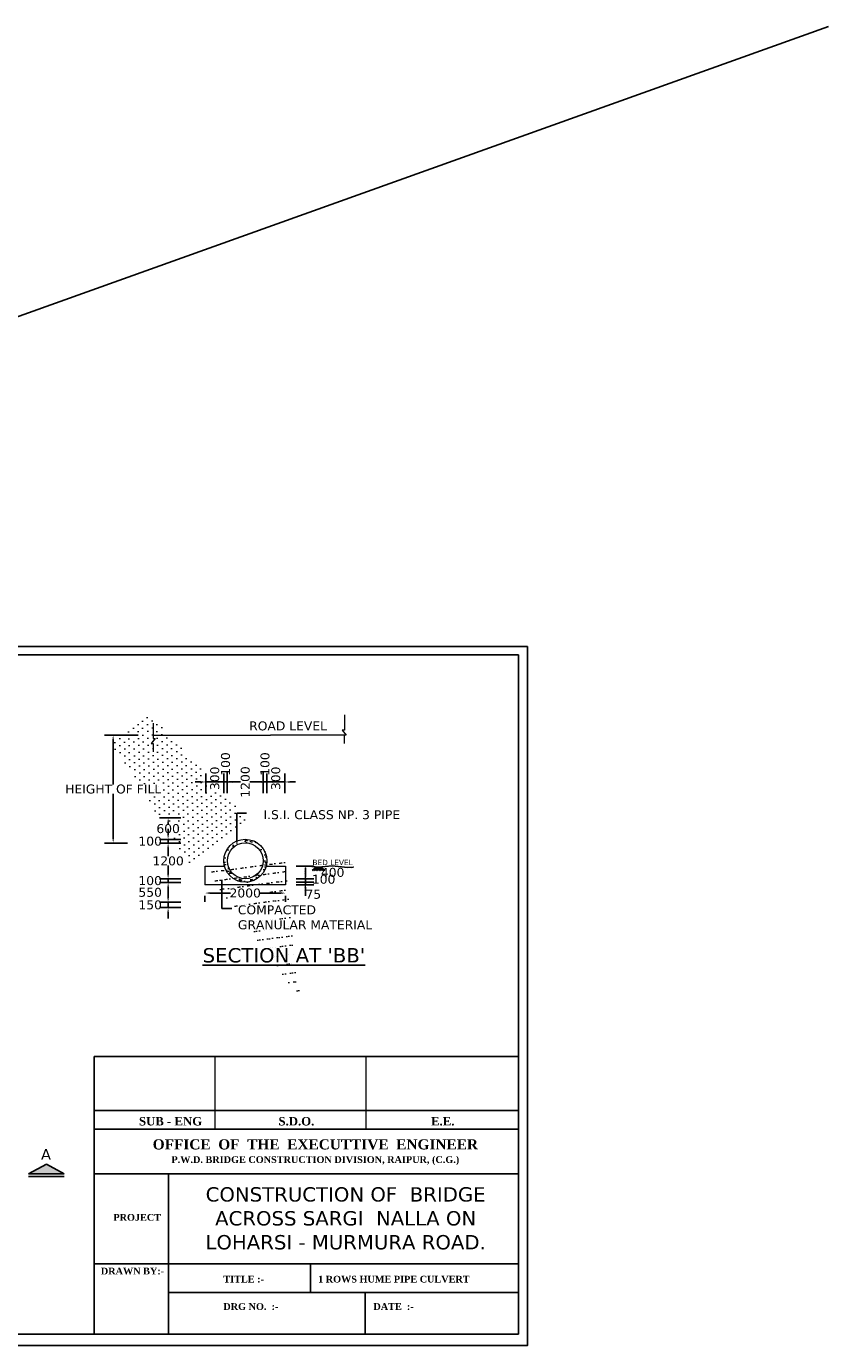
# Model space of a CAD drawing. Header units: millimetres. Extents: x -3873353856 to -3872510052, y -6657658700 to -6657311733.
# Tile 4 of 7: x -3873250230 to -3873227880, y -6657431920 to -6657395160. Entities that reach past the tile are written whole.
import ezdxf

# ---------------------------------------------------------------- set-up
doc = ezdxf.new("R2010")
doc.units = ezdxf.units.MM
doc.header["$MEASUREMENT"] = 0
doc.header["$PDMODE"] = 2
doc.layers.add('DIMENISION', color=4, linetype='Continuous', lineweight=13)
doc.layers.add('DIMENTION', color=7, linetype='Continuous', lineweight=9)
for name, color, linetype in [('GROUND_LVL', 114, 'Continuous'), ('TEX', 6, 'Continuous'), ('TEXT', 7, 'Continuous')]:
    doc.layers.add(name, color=color, linetype=linetype)
doc.styles.get("Standard").update_dxf_attribs({"font": 'verdana.ttf', "height": 250})
doc.dimstyles.new('ISO-25', dxfattribs={"dimtxt": 200, "dimasz": 150, "dimexe": 240, "dimexo": 300, "dimgap": 0.02, "dimtad": 0, "dimtih": 1, "dimtoh": 1, "dimdec": 0, "dimdsep": 46, "dimtxsty": 'Standard', "dimcen": 150, "dimclrd": 1, "dimclre": 1, "dimclrt": 1, "dimadec": 0, "dimazin": 0, "dimtfac": 1, "dimtdec": 0, "dimtmove": 2, "dimatfit": 3, "dimfxl": 240, "dimarcsym": 0})

# ---------------------------------------------------------------- blocks, each defined once
blk = doc.blocks.new('*D106')
at = {"layer": 'Defpoints', "color": 0, "transparency": 16777216}
for p in [(-3873245628.471242, -6657417215.455216), (-3873246281.135542, -6657417815.455216), (-3873245628.471242, -6657417815.455216)]:
    blk.add_point(p, dxfattribs=at)
at = {"layer": 'DIMENISION', "color": 1, "lineweight": -2, "transparency": 16777216}
for p, q in [((-3873245928.471242, -6657417215.455216), (-3873246521.135542, -6657417215.455216)), ((-3873246281.135542, -6657417365.455216), (-3873246281.135542, -6657417385.31433)), ((-3873245928.471242, -6657417815.455216), (-3873246521.135542, -6657417815.455216)), ((-3873246281.135542, -6657417665.455216), (-3873246281.135542, -6657417645.596103))]:
    blk.add_line(p, q, dxfattribs=at)
at = {"layer": 'DIMENISION', "color": 1, "transparency": 16777216}
for points in [[(-3873246306.135542, -6657417365.455216), (-3873246256.135542, -6657417365.455216), (-3873246281.135542, -6657417215.455216)], [(-3873246306.135542, -6657417665.455216), (-3873246256.135542, -6657417665.455216), (-3873246281.135542, -6657417815.455216)]]:
    blk.add_solid(points, dxfattribs=at)
at = {"layer": 'DIMENISION', "color": 1, "transparency": 16777216, "insert": (-3873246281.135541, -6657417515.455217), "char_height": 250, "attachment_point": 5}
blk.add_mtext('600', dxfattribs=at)
blk = doc.blocks.new('*D107')
at = {"layer": 'Defpoints', "color": 0, "transparency": 16777216}
for p in [(-3873246281.135542, -6657417915.455216), (-3873245628.471242, -6657417815.455216), (-3873245628.471242, -6657417915.455216)]:
    blk.add_point(p, dxfattribs=at)
at = {"layer": 'DIMENISION', "color": 1, "lineweight": -2, "transparency": 16777216}
for p, q in [((-3873246281.135542, -6657417665.455216), (-3873246281.135542, -6657417515.455216)), ((-3873245928.471242, -6657417815.455216), (-3873246521.135542, -6657417815.455216)), ((-3873245928.471242, -6657417915.455216), (-3873246521.135542, -6657417915.455216)), ((-3873246281.135542, -6657417815.455216), (-3873246281.135542, -6657417915.455216)), ((-3873246281.135542, -6657418065.455216), (-3873246281.135542, -6657418215.455216))]:
    blk.add_line(p, q, dxfattribs=at)
at = {"layer": 'DIMENISION', "color": 1, "transparency": 16777216}
for points in [[(-3873246306.135542, -6657417665.455216), (-3873246256.135542, -6657417665.455216), (-3873246281.135542, -6657417815.455216)], [(-3873246306.135542, -6657418065.455216), (-3873246256.135542, -6657418065.455216), (-3873246281.135542, -6657417915.455216)]]:
    blk.add_solid(points, dxfattribs=at)
at = {"layer": 'DIMENISION', "color": 1, "transparency": 16777216, "insert": (-3873246781.387314, -6657417865.455217), "char_height": 250, "attachment_point": 5}
blk.add_mtext('100', dxfattribs=at)
blk = doc.blocks.new('*D108')
at = {"layer": 'Defpoints', "color": 0, "transparency": 16777216}
for p in [(-3873245628.471242, -6657417915.455216), (-3873246281.135542, -6657418915.455216), (-3873245628.471242, -6657418915.455216)]:
    blk.add_point(p, dxfattribs=at)
at = {"layer": 'DIMENISION', "color": 1, "lineweight": -2, "transparency": 16777216}
for p, q in [((-3873245928.471242, -6657417915.455216), (-3873246521.135542, -6657417915.455216)), ((-3873246281.135542, -6657418065.455216), (-3873246281.135542, -6657418285.230381)), ((-3873246281.135542, -6657418765.455216), (-3873246281.135542, -6657418545.680052)), ((-3873245928.471242, -6657418915.455216), (-3873246521.135542, -6657418915.455216))]:
    blk.add_line(p, q, dxfattribs=at)
at = {"layer": 'DIMENISION', "color": 1, "transparency": 16777216}
for points in [[(-3873246306.135542, -6657418065.455216), (-3873246256.135542, -6657418065.455216), (-3873246281.135542, -6657417915.455216)], [(-3873246306.135542, -6657418765.455216), (-3873246256.135542, -6657418765.455216), (-3873246281.135542, -6657418915.455216)]]:
    blk.add_solid(points, dxfattribs=at)
at = {"layer": 'DIMENISION', "color": 1, "transparency": 16777216, "insert": (-3873246281.135541, -6657418415.455217), "char_height": 250, "attachment_point": 5}
blk.add_mtext('1200', dxfattribs=at)
blk = doc.blocks.new('*D109')
at = {"layer": 'Defpoints', "color": 0, "transparency": 16777216}
for p in [(-3873246281.135542, -6657419015.455216), (-3873245628.471242, -6657418915.455216), (-3873245628.471242, -6657419015.455216)]:
    blk.add_point(p, dxfattribs=at)
at = {"layer": 'DIMENISION', "color": 1, "lineweight": -2, "transparency": 16777216}
for p, q in [((-3873246281.135542, -6657418765.455216), (-3873246281.135542, -6657418615.455216)), ((-3873245928.471242, -6657418915.455216), (-3873246521.135542, -6657418915.455216)), ((-3873245928.471242, -6657419015.455216), (-3873246521.135542, -6657419015.455216)), ((-3873246281.135542, -6657418915.455216), (-3873246281.135542, -6657419015.455216)), ((-3873246281.135542, -6657419165.455216), (-3873246281.135542, -6657419315.455216))]:
    blk.add_line(p, q, dxfattribs=at)
at = {"layer": 'DIMENISION', "color": 1, "transparency": 16777216}
for points in [[(-3873246306.135542, -6657418765.455216), (-3873246256.135542, -6657418765.455216), (-3873246281.135542, -6657418915.455216)], [(-3873246306.135542, -6657419165.455216), (-3873246256.135542, -6657419165.455216), (-3873246281.135542, -6657419015.455216)]]:
    blk.add_solid(points, dxfattribs=at)
at = {"layer": 'DIMENISION', "color": 1, "transparency": 16777216, "insert": (-3873246781.387314, -6657418965.455217), "char_height": 250, "attachment_point": 5}
blk.add_mtext('100', dxfattribs=at)
blk = doc.blocks.new('*D110')
at = {"layer": 'Defpoints', "color": 0, "transparency": 16777216}
for p in [(-3873245628.471242, -6657419015.455216), (-3873246281.135542, -6657419565.455216), (-3873245628.471242, -6657419565.455216)]:
    blk.add_point(p, dxfattribs=at)
at = {"layer": 'DIMENISION', "color": 1, "lineweight": -2, "transparency": 16777216}
for p, q in [((-3873245928.471242, -6657419015.455216), (-3873246521.135542, -6657419015.455216)), ((-3873246281.135542, -6657419165.455216), (-3873246281.135542, -6657419415.455216)), ((-3873245928.471242, -6657419565.455216), (-3873246521.135542, -6657419565.455216))]:
    blk.add_line(p, q, dxfattribs=at)
at = {"layer": 'DIMENISION', "color": 1, "transparency": 16777216}
for points in [[(-3873246306.135542, -6657419165.455216), (-3873246256.135542, -6657419165.455216), (-3873246281.135542, -6657419015.455216)], [(-3873246306.135542, -6657419415.455216), (-3873246256.135542, -6657419415.455216), (-3873246281.135542, -6657419565.455216)]]:
    blk.add_solid(points, dxfattribs=at)
at = {"layer": 'DIMENISION', "color": 1, "transparency": 16777216, "insert": (-3873246781.387314, -6657419290.455217), "char_height": 250, "attachment_point": 5}
blk.add_mtext('550', dxfattribs=at)
blk = doc.blocks.new('*D111')
at = {"layer": 'Defpoints', "color": 0, "transparency": 16777216}
for p in [(-3873246281.135542, -6657419715.455216), (-3873245628.471242, -6657419565.455216), (-3873245628.471242, -6657419715.455216)]:
    blk.add_point(p, dxfattribs=at)
at = {"layer": 'DIMENISION', "color": 1, "lineweight": -2, "transparency": 16777216}
for p, q in [((-3873246281.135542, -6657419415.455216), (-3873246281.135542, -6657419265.455216)), ((-3873245928.471242, -6657419565.455216), (-3873246521.135542, -6657419565.455216)), ((-3873245928.471242, -6657419715.455216), (-3873246521.135542, -6657419715.455216)), ((-3873246281.135542, -6657419565.455216), (-3873246281.135542, -6657419715.455216)), ((-3873246281.135542, -6657419865.455216), (-3873246281.135542, -6657420015.455216))]:
    blk.add_line(p, q, dxfattribs=at)
at = {"layer": 'DIMENISION', "color": 1, "transparency": 16777216}
for points in [[(-3873246306.135542, -6657419415.455216), (-3873246256.135542, -6657419415.455216), (-3873246281.135542, -6657419565.455216)], [(-3873246306.135542, -6657419865.455216), (-3873246256.135542, -6657419865.455216), (-3873246281.135542, -6657419715.455216)]]:
    blk.add_solid(points, dxfattribs=at)
at = {"layer": 'DIMENISION', "color": 1, "transparency": 16777216, "insert": (-3873246781.387314, -6657419640.455217), "char_height": 250, "attachment_point": 5}
blk.add_mtext('150', dxfattribs=at)
blk = doc.blocks.new('*D112')
at = {"layer": 'Defpoints', "color": 0, "transparency": 16777216}
for p in [(-3873246820.133898, -6657414909.593575), (-3873247812.263982, -6657417915.455216), (-3873247114.566634, -6657417915.455216)]:
    blk.add_point(p, dxfattribs=at)
at = {"layer": 'DIMENISION', "color": 1, "lineweight": -2, "transparency": 16777216}
for p, q in [((-3873247120.133898, -6657414909.593575), (-3873248052.263982, -6657414909.593575)), ((-3873247812.263982, -6657415059.593575), (-3873247812.263982, -6657416282.299561)), ((-3873247812.263982, -6657417765.455216), (-3873247812.263982, -6657416542.749231)), ((-3873247414.566634, -6657417915.455216), (-3873248052.263982, -6657417915.455216))]:
    blk.add_line(p, q, dxfattribs=at)
at = {"layer": 'DIMENISION', "color": 1, "transparency": 16777216}
for points in [[(-3873247837.263982, -6657415059.593575), (-3873247787.263982, -6657415059.593575), (-3873247812.263982, -6657414909.593575)], [(-3873247837.263982, -6657417765.455216), (-3873247787.263982, -6657417765.455216), (-3873247812.263982, -6657417915.455216)]]:
    blk.add_solid(points, dxfattribs=at)
at = {"layer": 'DIMENISION', "color": 1, "transparency": 16777216, "insert": (-3873247812.263981, -6657416412.524397), "char_height": 250, "attachment_point": 5}
blk.add_mtext('HEIGHT OF FILL', dxfattribs=at)
blk = doc.blocks.new('*D113')
at = {"layer": 'Defpoints', "color": 0, "transparency": 16777216}
for p in [(-3873244631.503055, -6657416214.334694), (-3873243631.503055, -6657416214.334694), (-3873243631.503055, -6657416214.334694)]:
    blk.add_point(p, dxfattribs=at)
at = {"layer": 'DIMENISION', "color": 1, "lineweight": -2, "transparency": 16777216}
for p, q in [((-3873244631.503055, -6657415914.334694), (-3873244631.503055, -6657415974.334694)), ((-3873243631.503055, -6657415914.334694), (-3873243631.503055, -6657415974.334694)), ((-3873244481.503055, -6657416214.334694), (-3873244261.72789, -6657416214.334694)), ((-3873243781.503055, -6657416214.334694), (-3873244001.27822, -6657416214.334694))]:
    blk.add_line(p, q, dxfattribs=at)
at = {"layer": 'DIMENISION', "color": 1, "transparency": 16777216}
for points in [[(-3873244481.503055, -6657416189.334694), (-3873244481.503055, -6657416239.334694), (-3873244631.503055, -6657416214.334694)], [(-3873243781.503055, -6657416189.334694), (-3873243781.503055, -6657416239.334694), (-3873243631.503055, -6657416214.334694)]]:
    blk.add_solid(points, dxfattribs=at)
at = {"layer": 'DIMENISION', "color": 1, "transparency": 16777216, "insert": (-3873244131.503055, -6657416214.334694), "char_height": 250, "attachment_point": 5, "rotation": 90}
blk.add_mtext('1200', dxfattribs=at)
blk = doc.blocks.new('*D114')
at = {"layer": 'Defpoints', "color": 0, "transparency": 16777216}
for p in [(-3873243531.503055, -6657416214.334694), (-3873243531.503055, -6657416822.978652), (-3873243031.503055, -6657416822.978652)]:
    blk.add_point(p, dxfattribs=at)
at = {"layer": 'DIMENISION', "color": 1, "lineweight": -2, "transparency": 16777216}
for p, q in [((-3873243531.503055, -6657416522.978652), (-3873243531.503055, -6657415974.334694)), ((-3873243031.503055, -6657416522.978652), (-3873243031.503055, -6657415974.334694)), ((-3873243681.503055, -6657416214.334694), (-3873243831.503055, -6657416214.334694)), ((-3873243031.503055, -6657416214.334694), (-3873243531.503055, -6657416214.334694)), ((-3873242881.503055, -6657416214.334694), (-3873242731.503055, -6657416214.334694))]:
    blk.add_line(p, q, dxfattribs=at)
at = {"layer": 'DIMENISION', "color": 1, "transparency": 16777216}
for points in [[(-3873243681.503055, -6657416189.334694), (-3873243681.503055, -6657416239.334694), (-3873243531.503055, -6657416214.334694)], [(-3873242881.503055, -6657416189.334694), (-3873242881.503055, -6657416239.334694), (-3873243031.503055, -6657416214.334694)]]:
    blk.add_solid(points, dxfattribs=at)
at = {"layer": 'DIMENISION', "color": 1, "transparency": 16777216, "insert": (-3873243281.503055, -6657416112.881896), "char_height": 250, "attachment_point": 5, "rotation": 90}
blk.add_mtext('300', dxfattribs=at)
blk = doc.blocks.new('*D115')
at = {"layer": 'Defpoints', "color": 0, "transparency": 16777216}
for p in [(-3873244731.503055, -6657416214.334694), (-3873244731.503055, -6657416822.978652), (-3873244631.503055, -6657416822.978652)]:
    blk.add_point(p, dxfattribs=at)
at = {"layer": 'DIMENISION', "color": 1, "lineweight": -2, "transparency": 16777216}
for p, q in [((-3873244731.503055, -6657416522.978652), (-3873244731.503055, -6657415974.334694)), ((-3873244631.503055, -6657416522.978652), (-3873244631.503055, -6657415974.334694)), ((-3873244881.503055, -6657416214.334694), (-3873245031.503055, -6657416214.334694)), ((-3873244631.503055, -6657416214.334694), (-3873244731.503055, -6657416214.334694)), ((-3873244481.503055, -6657416214.334694), (-3873244331.503055, -6657416214.334694))]:
    blk.add_line(p, q, dxfattribs=at)
at = {"layer": 'DIMENISION', "color": 1, "transparency": 16777216}
for points in [[(-3873244881.503055, -6657416189.334694), (-3873244881.503055, -6657416239.334694), (-3873244731.503055, -6657416214.334694)], [(-3873244481.503055, -6657416189.334694), (-3873244481.503055, -6657416239.334694), (-3873244631.503055, -6657416214.334694)]]:
    blk.add_solid(points, dxfattribs=at)
at = {"layer": 'DIMENISION', "color": 1, "transparency": 16777216, "insert": (-3873244681.503055, -6657415714.082921), "char_height": 250, "attachment_point": 5, "rotation": 90}
blk.add_mtext('100', dxfattribs=at)
blk = doc.blocks.new('*D116')
at = {"layer": 'Defpoints', "color": 0, "transparency": 16777216}
for p in [(-3873243631.503055, -6657416214.334694), (-3873243631.503055, -6657416822.978652), (-3873243531.503055, -6657416822.978652)]:
    blk.add_point(p, dxfattribs=at)
at = {"layer": 'DIMENISION', "color": 1, "lineweight": -2, "transparency": 16777216}
for p, q in [((-3873243631.503055, -6657416522.978652), (-3873243631.503055, -6657415974.334694)), ((-3873243531.503055, -6657416522.978652), (-3873243531.503055, -6657415974.334694)), ((-3873243781.503055, -6657416214.334694), (-3873243931.503055, -6657416214.334694)), ((-3873243531.503055, -6657416214.334694), (-3873243631.503055, -6657416214.334694)), ((-3873243381.503055, -6657416214.334694), (-3873243231.503055, -6657416214.334694))]:
    blk.add_line(p, q, dxfattribs=at)
at = {"layer": 'DIMENISION', "color": 1, "transparency": 16777216}
for points in [[(-3873243781.503055, -6657416189.334694), (-3873243781.503055, -6657416239.334694), (-3873243631.503055, -6657416214.334694)], [(-3873243381.503055, -6657416189.334694), (-3873243381.503055, -6657416239.334694), (-3873243531.503055, -6657416214.334694)]]:
    blk.add_solid(points, dxfattribs=at)
at = {"layer": 'DIMENISION', "color": 1, "transparency": 16777216, "insert": (-3873243581.503055, -6657415714.082921), "char_height": 250, "attachment_point": 5, "rotation": 90}
blk.add_mtext('100', dxfattribs=at)
blk = doc.blocks.new('*D117')
at = {"layer": 'Defpoints', "color": 0, "transparency": 16777216}
for p in [(-3873245231.503055, -6657416214.334694), (-3873245231.503055, -6657416822.978652), (-3873244731.503055, -6657416822.978652)]:
    blk.add_point(p, dxfattribs=at)
at = {"layer": 'DIMENISION', "color": 1, "lineweight": -2, "transparency": 16777216}
for p, q in [((-3873245231.503055, -6657416522.978652), (-3873245231.503055, -6657415974.334694)), ((-3873244731.503055, -6657416522.978652), (-3873244731.503055, -6657415974.334694)), ((-3873245381.503055, -6657416214.334694), (-3873245531.503055, -6657416214.334694)), ((-3873244731.503055, -6657416214.334694), (-3873245231.503055, -6657416214.334694)), ((-3873244581.503055, -6657416214.334694), (-3873244431.503055, -6657416214.334694))]:
    blk.add_line(p, q, dxfattribs=at)
at = {"layer": 'DIMENISION', "color": 1, "transparency": 16777216}
for points in [[(-3873245381.503055, -6657416189.334694), (-3873245381.503055, -6657416239.334694), (-3873245231.503055, -6657416214.334694)], [(-3873244581.503055, -6657416189.334694), (-3873244581.503055, -6657416239.334694), (-3873244731.503055, -6657416214.334694)]]:
    blk.add_solid(points, dxfattribs=at)
at = {"layer": 'DIMENISION', "color": 1, "transparency": 16777216, "insert": (-3873244981.503055, -6657416112.881896), "char_height": 250, "attachment_point": 5, "rotation": 90}
blk.add_mtext('300', dxfattribs=at)
blk = doc.blocks.new('*D118')
at = {"layer": 'Defpoints', "color": 0, "ltscale": 20, "transparency": 16777216}
for p in [(-3873245254.268721, -6657419084.760703), (-3873243012.167385, -6657419084.760703), (-3873243012.167385, -6657419309.83704)]:
    blk.add_point(p, dxfattribs=at)
at = {"layer": 'TEX', "color": 1, "lineweight": -2, "ltscale": 20, "transparency": 16777216}
for p, q in [((-3873245254.268721, -6657419384.760703), (-3873245254.268721, -6657419549.83704)), ((-3873245104.268721, -6657419309.83704), (-3873244545.59534, -6657419309.83704)), ((-3873243162.167385, -6657419309.83704), (-3873243720.840766, -6657419309.83704)), ((-3873243012.167385, -6657419384.760703), (-3873243012.167385, -6657419549.83704))]:
    blk.add_line(p, q, dxfattribs=at)
at = {"layer": 'TEX', "color": 1, "ltscale": 20, "transparency": 16777216}
for points in [[(-3873245104.268721, -6657419284.83704), (-3873245104.268721, -6657419334.83704), (-3873245254.268721, -6657419309.83704)], [(-3873243162.167385, -6657419284.83704), (-3873243162.167385, -6657419334.83704), (-3873243012.167385, -6657419309.83704)]]:
    blk.add_solid(points, dxfattribs=at)
at = {"layer": 'TEX', "color": 1, "ltscale": 20, "transparency": 16777216, "insert": (-3873244133.218053, -6657419309.83704), "char_height": 250, "attachment_point": 5}
blk.add_mtext('2000', dxfattribs=at)
blk = doc.blocks.new('*D119')
at = {"layer": 'Defpoints', "color": 0, "transparency": 16777216}
for p in [(-3873243012.167385, -6657418559.760703), (-3873242457.706287, -6657418559.760703), (-3873243012.167385, -6657418909.760703)]:
    blk.add_point(p, dxfattribs=at)
at = {"layer": 'DIMENISION', "color": 1, "lineweight": -2, "transparency": 16777216}
for p, q in [((-3873242712.167385, -6657418559.760703), (-3873242217.706287, -6657418559.760703)), ((-3873242712.167385, -6657418909.760703), (-3873242217.706287, -6657418909.760703)), ((-3873242457.706287, -6657418759.760703), (-3873242457.706287, -6657418709.760703))]:
    blk.add_line(p, q, dxfattribs=at)
at = {"layer": 'DIMENISION', "color": 1, "transparency": 16777216}
for points in [[(-3873242482.706287, -6657418709.760703), (-3873242432.706287, -6657418709.760703), (-3873242457.706287, -6657418559.760703)], [(-3873242482.706287, -6657418759.760703), (-3873242432.706287, -6657418759.760703), (-3873242457.706287, -6657418909.760703)]]:
    blk.add_solid(points, dxfattribs=at)
at = {"layer": 'DIMENISION', "color": 1, "transparency": 16777216, "insert": (-3873241697.21274, -6657418734.760704), "char_height": 250, "attachment_point": 5}
blk.add_mtext('400', dxfattribs=at)
blk = doc.blocks.new('*D120')
at = {"layer": 'Defpoints', "color": 0, "transparency": 16777216}
for p in [(-3873243012.167385, -6657418909.760703), (-3873243012.167385, -6657419009.760703), (-3873242457.706287, -6657419009.760703)]:
    blk.add_point(p, dxfattribs=at)
at = {"layer": 'DIMENISION', "color": 1, "lineweight": -2, "transparency": 16777216}
for p, q in [((-3873242457.706287, -6657418759.760703), (-3873242457.706287, -6657418609.760703)), ((-3873242712.167385, -6657418909.760703), (-3873242217.706287, -6657418909.760703)), ((-3873242712.167385, -6657419009.760703), (-3873242217.706287, -6657419009.760703)), ((-3873242457.706287, -6657418909.760703), (-3873242457.706287, -6657419009.760703)), ((-3873242457.706287, -6657419159.760703), (-3873242457.706287, -6657419309.760703))]:
    blk.add_line(p, q, dxfattribs=at)
at = {"layer": 'DIMENISION', "color": 1, "transparency": 16777216}
for points in [[(-3873242482.706287, -6657418759.760703), (-3873242432.706287, -6657418759.760703), (-3873242457.706287, -6657418909.760703)], [(-3873242482.706287, -6657419159.760703), (-3873242432.706287, -6657419159.760703), (-3873242457.706287, -6657419009.760703)]]:
    blk.add_solid(points, dxfattribs=at)
at = {"layer": 'DIMENISION', "color": 1, "transparency": 16777216, "insert": (-3873241948.796881, -6657418926.327841), "char_height": 250, "attachment_point": 5}
blk.add_mtext('100', dxfattribs=at)
blk = doc.blocks.new('*D121')
at = {"layer": 'Defpoints', "color": 0, "transparency": 16777216}
for p in [(-3873243012.167385, -6657419009.760703), (-3873243012.167385, -6657419084.760703), (-3873242457.706287, -6657419084.760703)]:
    blk.add_point(p, dxfattribs=at)
at = {"layer": 'DIMENISION', "color": 1, "lineweight": -2, "transparency": 16777216}
for p, q in [((-3873242712.167385, -6657419009.760703), (-3873242217.706287, -6657419009.760703)), ((-3873242457.706287, -6657418859.760703), (-3873242457.706287, -6657418709.760703)), ((-3873242457.706287, -6657419009.760703), (-3873242457.706287, -6657419084.760703)), ((-3873242712.167385, -6657419084.760703), (-3873242217.706287, -6657419084.760703)), ((-3873242457.706287, -6657419234.760703), (-3873242457.706287, -6657419384.760703))]:
    blk.add_line(p, q, dxfattribs=at)
at = {"layer": 'DIMENISION', "color": 1, "transparency": 16777216}
for points in [[(-3873242482.706287, -6657418859.760703), (-3873242432.706287, -6657418859.760703), (-3873242457.706287, -6657419009.760703)], [(-3873242482.706287, -6657419234.760703), (-3873242432.706287, -6657419234.760703), (-3873242457.706287, -6657419084.760703)]]:
    blk.add_solid(points, dxfattribs=at)
at = {"layer": 'DIMENISION', "color": 1, "transparency": 16777216, "insert": (-3873242236.294627, -6657419345.968472), "char_height": 250, "attachment_point": 5}
blk.add_mtext('75', dxfattribs=at)

msp = doc.modelspace()

# ---------------------------------------------------------------- hatches: boundary and pattern name
at = {"layer": 'DIMENISION'}
h = msp.add_hatch(dxfattribs=at)
h.set_pattern_fill('AR-CONC', color=0, scale=50, style=0)
h.set_pattern_definition([(130, (-3873644252.1, -6657404761.3), (-358.6301, -31.37607), [37.5, -412.5]), (185, (-3873644252.1, -6657404761.3), (69.37567, 376.09607), [30, -330]), (79.5486, (-3873644282, -6657404763.9), (-289.2547, 344.71977), [31.8701, -350.57106]), (133.8158, (-3873644252.1, -6657404661.3), (-533.6205, -82.7595), [56.25, -618.75]), (83.3644, (-3873644296.6, -6657404668.2), (-467.33135, 487.05894), [47.80514, -525.8565]), (188.8158, (-3873644252.1, -6657404661.3), (-467.331, 487.0593), [45, -495]), (159, (-3873644302.1, -6657404686.3), (-298.45353, -201.30945), [37.5, -412.5]), (214, (-3873644302.1, -6657404686.3), (-121.65767, 362.57502), [30, -330]), (108.5486, (-3873644326.98, -6657404703.07), (-420.1113, 161.26525), [31.8701, -350.57106]), (142.5, (-3873644252.11, -6657404761.3), (-6.079928, 166.446927), [0, -326, 0, -335, 0, -331.25]), (172.5, (-3873644252.11, -6657404761.3), (-131.53477, 197.205856), [0, -191, 0, -318.5, 0, -126.25]), (212.5, (-3873644140.61, -6657404761.3), (-266.91122, -11.277436), [0, -125, 0, -390, 0, -517.5]), (222.5, (-3873644090.6, -6657404761.3), (-291.59308, 50.05249), [0, -162.5, 0, -259, 0, -367.5])])
h.paths.add_polyline_path([(-3873243531.219882, -6657418409.760703, 1), (-3873244731.219882, -6657418409.760703, 1)])
h.paths.add_polyline_path([(-3873244631.219882, -6657418409.760703, -1), (-3873243631.219882, -6657418409.760703, -1)], flags=16)
h.paths.add_polyline_path([(-3873244323.924718, -6657416673.675438), (-3873244323.924718, -6657415743.60492), (-3873243938.515047, -6657415743.60492), (-3873243938.515047, -6657416673.675438)], flags=9)
at = {"layer": 'DIMENISION', "ltscale": 20}
h = msp.add_hatch(dxfattribs=at)
h.set_pattern_fill('AR-SAND', color=0, scale=100, style=0)
h.set_pattern_definition([(37.5, (113706.31, 4530.58), (-6.299335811, 192.6823769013), [0, -152, 0, -170, 0, -162.5]), (7.5, (113706.3, 4530.58), (176.977670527, 282.214606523), [0, -82, 0, -137, 0, -52.5]), (327.5, (113583.31, 4530.58), (311.414186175, 0.5659053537), [0, -50, 0, -180, 0, -235]), (317.5, (113583.3, 4530.58), (300.612660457, 87.767556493), [0, -25, 0, -118, 0, -135])])
h.paths.add_polyline_path([(-3873243012.167385, -6657418559.760703), (-3873243550.27238, -6657418559.760703, -0.7745966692), (-3873244712.167385, -6657418559.760703), (-3873245253.985548, -6657418559.760703), (-3873245253.985548, -6657419084.760703), (-3873243012.167385, -6657419084.760703)])
at = {"layer": 'DIMENISION'}
msp.add_hatch(color=0, dxfattribs=at).paths.add_polyline_path([(-3873249173.351072, -6657427137.6268), (-3873249673.351072, -6657426866.854715), (-3873250173.351072, -6657427137.6268)])

# ---------------------------------------------------------------- linework, layer by layer
at = {"color": 0}
for p, q in [((-3873249673.351072, -6657426866.854715), (-3873250173.351072, -6657427137.6268)), ((-3873250173.351072, -6657427137.6268), (-3873249173.351072, -6657427137.6268)), ((-3873249173.351072, -6657427137.6268), (-3873249673.351072, -6657426866.854715)), ((-3873250173.351072, -6657427210.905662), (-3873249173.351072, -6657427210.905662))]:
    msp.add_line(p, q, dxfattribs=at)
at = {"layer": 'DIMENISION', "color": 0}
for p, q in [((-3873246702.150977, -6657414909.593575), (-3873243431.434649, -6657414909.593575)), ((-3873241360.684394, -6657414909.593575), (-3873243431.434649, -6657414909.593575)), ((-3873245253.985548, -6657418562.312537), (-3873245253.985549, -6657419084.760703)), ((-3873245250.272381, -6657418559.760703), (-3873244712.167385, -6657418559.760703)), ((-3873243550.272381, -6657418559.760703), (-3873243012.167385, -6657418559.760703)), ((-3873243012.167385, -6657418559.760703), (-3873243012.167385, -6657419084.760703)), ((-3873243012.167385, -6657419084.760703), (-3873245253.985549, -6657419084.760703))]:
    msp.add_line(p, q, dxfattribs=at)
for points in [[(-3873246702.150977, -6657414576.942319), (-3873246702.150977, -6657414999.952057), (-3873246637.657174, -6657414999.952057), (-3873246750.372315, -6657415140.508035), (-3873246698.555701, -6657415140.508035), (-3873246698.555701, -6657415373.490966)], [(-3873241368.416027, -6657414344.799434), (-3873241368.416027, -6657414767.809172), (-3873241432.909829, -6657414767.809172), (-3873241320.194689, -6657414908.365149), (-3873241372.011302, -6657414908.365149), (-3873241372.011302, -6657415141.348081)]]:
    msp.add_lwpolyline(points, dxfattribs=at)
for radius in [600, 500]:
    msp.add_circle((-3873244131.219882, -6657418409.760703), radius, dxfattribs=at)
at = {"layer": 'DIMENTION', "color": 0, "ltscale": 20}
for p, q in [((-3873244980, -6657423860.129221), (-3873244980, -6657425885.895174)), ((-3873240774.77704, -6657423860.129221), (-3873240774.777042, -6657425885.895174))]:
    msp.add_line(p, q, dxfattribs=at)
at = {"layer": 'GROUND_LVL', "color": 0}
for p, q in [((-3873248344.292931, -6657431599.999999), (-3873248344.292931, -6657423860.129221)), ((-3873248344.292931, -6657423860.129221), (-3873236520, -6657423860.129221)), ((-3873248344.292931, -6657425364.029141), (-3873236520, -6657425364.029141)), ((-3873248344.292931, -6657425885.895174), (-3873236520, -6657425885.895174)), ((-3873248344.292931, -6657427135.04405), (-3873236520, -6657427135.04405)), ((-3873246268.741159, -6657427135.04405), (-3873246268.741159, -6657431599.999999)), ((-3873248344.292931, -6657429641.542283), (-3873236520, -6657429641.542283)), ((-3873242317.029344, -6657429641.542283), (-3873242317.029344, -6657430439.518833)), ((-3873246268.741161, -6657430439.518833), (-3873236520, -6657430439.518833)), ((-3873240794.467251, -6657430439.518833), (-3873240794.467251, -6657431599.999999))]:
    msp.add_line(p, q, dxfattribs=at)
at = {"layer": 'TEX', "ltscale": 20}
for p, q in [((-3873266190, -6657408870), (-3873227880, -6657395160)), ((-3873236520, -6657423860.129221), (-3873236520, -6657431600)), ((-3873248344.292931, -6657431599.999999), (-3873236520, -6657431599.999999))]:
    msp.add_line(p, q, dxfattribs=at)
at = {"layer": 'TEX', "color": 0, "ltscale": 20}
for p, q in [((-3873242152.594394, -6657418585.502758), (-3873242270.251285, -6657418682.506344)), ((-3873242113.276892, -6657418585.502759), (-3873242230.933784, -6657418682.506344)), ((-3873242082.353014, -6657418585.502758), (-3873242200.009906, -6657418682.506344)), ((-3873242169.105536, -6657418585.502758), (-3873242051.448644, -6657418682.506344)), ((-3873242047.563652, -6657418585.502758), (-3873242165.220544, -6657418682.506344)), ((-3873242131.279007, -6657418585.502758), (-3873242013.622115, -6657418682.506344)), ((-3873242009.737123, -6657418585.502758), (-3873242127.394016, -6657418682.506344)), ((-3873242096.489645, -6657418585.502758), (-3873241978.832753, -6657418682.506344)), ((-3873242065.565767, -6657418585.502759), (-3873241947.908875, -6657418682.506344)), ((-3873242026.248265, -6657418585.502758), (-3873241908.591373, -6657418682.506344))]:
    msp.add_line(p, q, dxfattribs=at)
at = {"layer": 'TEX', "ltscale": 20}
for points in [[(-3873236270, -6657412440), (-3873276950, -6657412440), (-3873276950, -6657431920), (-3873236270, -6657431920)], [(-3873236520, -6657412670), (-3873276560, -6657412670), (-3873276560, -6657431600), (-3873236520, -6657431600)]]:
    msp.add_lwpolyline(points, close=True, dxfattribs=at)
at = {"layer": 'TEX', "color": 0, "ltscale": 20}
msp.add_lwpolyline([(-3873242357.706287, -6657418559.760703), (-3873242096.489645, -6657418585.502758), (-3873241706.938318, -6657418552.450343), (-3873241279.689257, -6657418595.258144), (-3873241124.957629, -6657418585.276824), (-3873241184.883418, -6657418599.345645)], dxfattribs=at)

# ---------------------------------------------------------------- texts
at = {"layer": 'DIMENISION', "color": 0}
for s, insert, char_height, width, attachment_point in [('ROAD LEVEL', (-3873241856.650821, -6657414526.294202), 250, 5215.29695425, 3), ('I.S.I. CLASS NP. 3 PIPE', (-3873239818.336586, -6657417000.405282), 250, 5215.29695425, 3), ('BED LEVEL', (-3873241136.776967, -6657418381.336395), 150, 1977.94367562, 3), ('COMPACTED \\PGRANULAR MATERIAL', (-3873244337.638492, -6657419651.563295), 250, 5215.29695425, 1), ('A', (-3873249824.316883, -6657426443.095421), 300, 9962.38126393, 1)]:
    msp.add_mtext(s, dxfattribs=dict(at, insert=insert, char_height=char_height, width=width, attachment_point=attachment_point))
at = {"layer": 'TEX', "color": 0}
for s, insert, char_height, width, attachment_point in [('{\\fTimes New Roman|b1|i0|c0|p18;SUB - ENG}', (-3873247092.728645, -6657425550.148505), 235.57248, 1798.41509808, 1), ('{\\fTimes New Roman|b1|i0|c0|p18;S.D.O.}', (-3873243206.57835, -6657425550.148504), 235.57248, 1637.77526415, 1), ('{\\fTimes New Roman|b1|i0|c0|p18;E.E.}', (-3873238956.531817, -6657425550.148501), 235.57248, 1637.77526415, 1), ('{\\fTimes New Roman|b1|i0|c0|p18;OFFICE  OF  THE  EXECUTTIVE  ENGINEER\\P\\H0.6667x;P.W.D. BRIDGE CONSTRUCTION DIVISION, RAIPUR, (C.G.)}', (-3873242179.242194, -6657426170.868071), 282.686976, 14248.98779167, 2), ('{\\fTimes New Roman|b1|i0|c0|p18;PROJECT}', (-3873247807.012577, -6657428252.40661), 188.457984, 2629.91232092, 1), ('{\\fTimes New Roman|b1|i0|c0|p18;DRAWN BY:-}', (-3873248155.56923, -6657429748.500574), 188.457984, 2629.91232092, 1), ('{\\fTimes New Roman|b1|i0|c0|p18;TITLE :-}', (-3873244743.261646, -6657429973.882205), 188.457984, 2629.91232092, 1), ('{\\fTimes New Roman|b1|i0|c0|p18;1 ROWS HUME PIPE CULVERT}', (-3873242103.110124, -6657429973.882205), 188.457984, 8480.21351823, 1), ('{\\fTimes New Roman|b1|i0|c0|p18;DRG NO.  :-   }', (-3873244743.261646, -6657430737.055476), 188.457984, 6975.75343196, 1), ('{\\fTimes New Roman|b1|i0|c0|p18;DATE  :-  }', (-3873240562.036049, -6657430737.055476), 188.457984, 2629.91232092, 1)]:
    msp.add_mtext(s, dxfattribs=dict(at, insert=insert, char_height=char_height, width=width, attachment_point=attachment_point))
at = {"layer": 'TEX', "color": 0, "ltscale": 20, "insert": (-3873241335.9367, -6657427505.616461), "char_height": 400, "width": 8969.66344404, "attachment_point": 2}
msp.add_mtext('{\\C256;CONSTRUCTION OF  BRIDGE ACROSS SARGI  NALLA ON LOHARSI - MURMURA ROAD.}', dxfattribs=at)
at = {"layer": 'TEXT', "color": 0}
msp.add_text("%%USECTION AT 'BB'", height=400, dxfattribs=at).set_placement((-3873245321.09772, -6657421243.153587))

# ---------------------------------------------------------------- dimensions: what is measured, and where the dimension line sits
at = {"layer": 'DIMENISION', "color": 0}
for base, p1, p2, text, picture, middle in [((-3873247812.263982, -6657417915.455216), (-3873246820.133898, -6657414909.593575), (-3873247114.566634, -6657417915.455216), 'HEIGHT OF FILL', '*D112', (-3873247812.263981, -6657416412.524397)), ((-3873246281.135542, -6657418915.455216), (-3873245628.471242, -6657417915.455216), (-3873245628.471242, -6657418915.455216), '1200', '*D108', (-3873246281.135541, -6657418415.455217))]:
    dim = msp.add_linear_dim(base=base, p1=p1, p2=p2, angle=90, text=text, dimstyle='ISO-25', dxfattribs=at)
    dim.commit()
    dim.dimension.update_dxf_attribs({"geometry": picture, "text_midpoint": middle})
for base, p1, p2, picture, middle in [((-3873244731.503055, -6657416214.334694), (-3873244631.503055, -6657416822.978652), (-3873244731.503055, -6657416822.978652), '*D115', (-3873244681.503055, -6657415714.082921)), ((-3873243631.503055, -6657416214.334694), (-3873243531.503055, -6657416822.978652), (-3873243631.503055, -6657416822.978652), '*D116', (-3873243581.503055, -6657415714.082921))]:
    dim = msp.add_linear_dim(base=base, p1=p1, p2=p2, dimstyle='ISO-25', dxfattribs=at)
    dim.commit()
    dim.dimension.update_dxf_attribs({"geometry": picture, "text_midpoint": middle, "text_rotation": 90})
for base, p1, p2, picture, middle in [((-3873245231.503055, -6657416214.334694), (-3873244731.503055, -6657416822.978652), (-3873245231.503055, -6657416822.978652), '*D117', (-3873244981.503055, -6657416112.881896)), ((-3873243531.503055, -6657416214.334694), (-3873243031.503055, -6657416822.978652), (-3873243531.503055, -6657416822.978652), '*D114', (-3873243281.503055, -6657416112.881896))]:
    dim = msp.add_linear_dim(base=base, p1=p1, p2=p2, text='300', dimstyle='ISO-25', dxfattribs=at)
    dim.commit()
    dim.dimension.update_dxf_attribs({"geometry": picture, "text_midpoint": middle, "dimtype": 160, "text_rotation": 90})
dim = msp.add_linear_dim(base=(-3873243631.503055, -6657416214.334694), p1=(-3873244631.503055, -6657416214.334694), p2=(-3873243631.503055, -6657416214.334694), angle=180, text='1200', dimstyle='ISO-25', dxfattribs=at)
dim.commit()
dim.dimension.update_dxf_attribs({"geometry": '*D113', "text_midpoint": (-3873244131.503055, -6657416214.334694), "text_rotation": 90})
for base, p1, p2, picture, middle in [((-3873246281.135542, -6657417815.455216), (-3873245628.471242, -6657417215.455216), (-3873245628.471242, -6657417815.455216), '*D106', (-3873246281.135541, -6657417515.455217)), ((-3873246281.135542, -6657417915.455216), (-3873245628.471242, -6657417815.455216), (-3873245628.471242, -6657417915.455216), '*D107', (-3873246781.387314, -6657417865.455217)), ((-3873246281.135542, -6657419015.455216), (-3873245628.471242, -6657418915.455216), (-3873245628.471242, -6657419015.455216), '*D109', (-3873246781.387314, -6657418965.455217)), ((-3873246281.135542, -6657419565.455216), (-3873245628.471242, -6657419015.455216), (-3873245628.471242, -6657419565.455216), '*D110', (-3873246781.387314, -6657419290.455217)), ((-3873246281.135542, -6657419715.455216), (-3873245628.471242, -6657419565.455216), (-3873245628.471242, -6657419715.455216), '*D111', (-3873246781.387314, -6657419640.455217))]:
    dim = msp.add_linear_dim(base=base, p1=p1, p2=p2, angle=90, dimstyle='ISO-25', dxfattribs=at)
    dim.commit()
    dim.dimension.update_dxf_attribs({"geometry": picture, "text_midpoint": middle})
dim = msp.add_linear_dim(base=(-3873242457.706287, -6657418559.760703), p1=(-3873243012.167385, -6657418909.760703), p2=(-3873243012.167385, -6657418559.760703), angle=90, text='400', dimstyle='ISO-25', override={"dimtxt": 150}, dxfattribs=at)
dim.commit()
dim.dimension.update_dxf_attribs({"geometry": '*D119', "text_midpoint": (-3873241697.21274, -6657418734.760704)})
for base, p1, p2, picture, middle in [((-3873242457.706287, -6657419009.760703), (-3873243012.167385, -6657418909.760703), (-3873243012.167385, -6657419009.760703), '*D120', (-3873241948.796881, -6657418926.327841)), ((-3873242457.706287, -6657419084.760703), (-3873243012.167385, -6657419009.760703), (-3873243012.167385, -6657419084.760703), '*D121', (-3873242236.294627, -6657419345.968472))]:
    dim = msp.add_linear_dim(base=base, p1=p1, p2=p2, angle=90, dimstyle='ISO-25', override={"dimtxt": 150}, dxfattribs=at)
    dim.commit()
    dim.dimension.update_dxf_attribs({"geometry": picture, "text_midpoint": middle, "dimtype": 160})
at = {"layer": 'TEX', "ltscale": 20}
dim = msp.add_linear_dim(base=(-3873243012.167385, -6657419309.83704), p1=(-3873245254.268721, -6657419084.760703), p2=(-3873243012.167385, -6657419084.760703), text='2000', dimstyle='ISO-25', override={"dimfxl": 300}, dxfattribs=at)
dim.commit()
dim.dimension.update_dxf_attribs({"geometry": '*D118', "text_midpoint": (-3873244133.218053, -6657419309.83704)})

# ---------------------------------------------------------------- leaders
at = {"layer": 'DIMENISION', "color": 0}
for points in [[(-3873244365.667712, -6657417879.077621), (-3873244365.667712, -6657417085.574191), (-3873244098.992865, -6657417085.574191)], [(-3873244787.643914, -6657418941.108563), (-3873244787.643914, -6657419738.308565), (-3873244505.075717, -6657419738.308565)]]:
    msp.add_leader(points, dimstyle='ISO-25', override={"dimgap": 0.02, "dimtad": 0}, dxfattribs=at)

doc.saveas('drawing.dxf')
